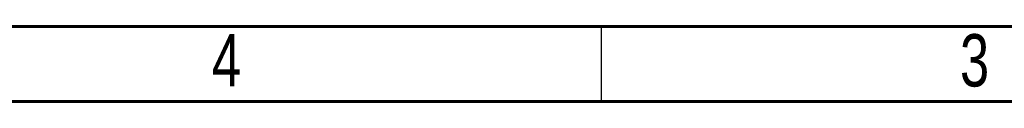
# Model space of a CAD drawing. Header units: inches. Extents: x 0.6 to 16.3, y 0.2 to 11.5.
# Tile 4 of 6: x 8.9 to 11.5, y 11.3 to 11.5. Entities that reach past the tile are written whole.
import ezdxf

# ---------------------------------------------------------------- set-up
doc = ezdxf.new("R2010")
doc.units = ezdxf.units.IN
doc.header["$MEASUREMENT"] = 0
doc.styles.add('SLDTEXTSTYLE0', font='TXT', dxfattribs={"width": 0.75})

msp = doc.modelspace()

# ---------------------------------------------------------------- linework, layer by layer
at = {"color": 7, "linetype": 'Continuous', "lineweight": 60}
for p, q in [((0.59055118, 11.49606299), (16.33858268, 11.49606299)), ((0.78740157, 11.2992126), (16.14173228, 11.2992126))]:
    msp.add_line(p, q, dxfattribs=at)
at = {"color": 7, "linetype": 'Continuous', "lineweight": 30}
msp.add_line((10.43307087, 11.49606299), (10.43307087, 11.2992126), dxfattribs=at)

# ---------------------------------------------------------------- texts
at = {"color": 7, "linetype": 'Continuous', "lineweight": 0, "char_height": 0.13779528, "attachment_point": 2, "style": 'SLDTEXTSTYLE0'}
for s, insert in [('3', (11.41593531, 11.47623781)), ('4', (9.44743137, 11.47623781))]:
    msp.add_mtext(s, dxfattribs=dict(at, insert=insert))

doc.saveas('drawing.dxf')
